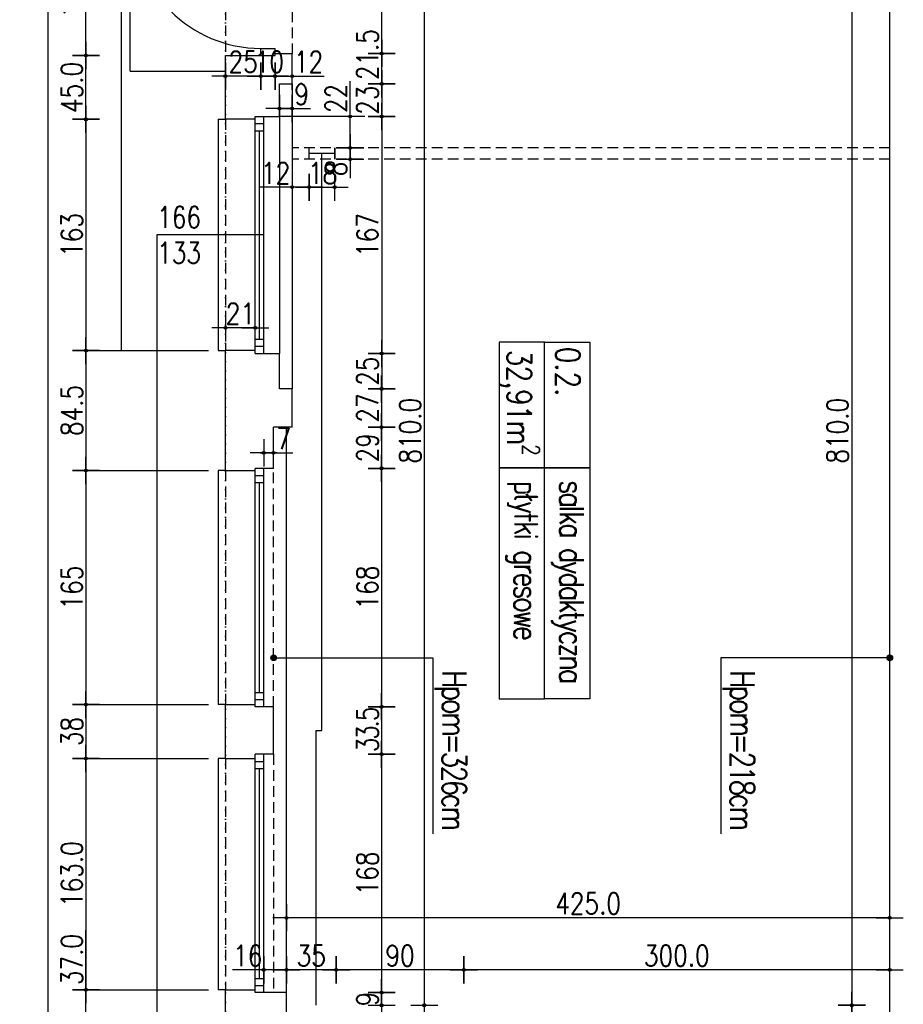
# Model space of a CAD drawing. Header units: millimetres. Extents: x 22865 to 60762, y -18816 to 15611.
# Tile 53 of 256: x 43850 to 44473, y -13369 to -12675. Entities that reach past the tile are written whole.
import ezdxf

# ---------------------------------------------------------------- set-up
doc = ezdxf.new("R2010")
doc.units = ezdxf.units.MM
doc.linetypes.add('DASHED2', pattern=[0.375, 0.25, -0.125])
doc.linetypes.add('DOT', pattern=[6.35, 0, -6.35])
for name, color, linetype in [('OPISY', 6, 'Continuous'), ('sciany murowane', 4, 'Continuous'), ('widokowa', 2, 'Continuous'), ('wyburzenia', 14, 'Continuous'), ('WYMIARY', 6, 'Continuous')]:
    doc.layers.add(name, color=color, linetype=linetype)
doc.styles.add('1-100', font='simplex.shx', dxfattribs={"width": 0.8, "height": 15})
doc.dimstyles.new('1-100', dxfattribs={"dimscale": 0.5, "dimtxt": 100, "dimasz": 1, "dimexe": 0.18, "dimexo": 0.0625, "dimgap": 5, "dimtad": 1, "dimdec": 1, "dimzin": 0, "dimdsep": 46, "dimtxsty": '1-100', "dimblk1": 'K', "dimblk2": 'K', "dimsah": 1, "dimcen": 0.09, "dimse1": 1, "dimse2": 1, "dimadec": 0, "dimazin": 0, "dimtfac": 1, "dimtdec": 1, "dimtofl": 0, "dimtmove": 0, "dimatfit": 3, "dimldrblk": 'K', "dimfxl": 0, "dimtolj": 1, "dimtzin": 0, "dimarcsym": 0})

# ---------------------------------------------------------------- blocks, each defined once
blk = doc.blocks.new('K')
for p, q in [((0, -19.1), (0, 19.1)), ((-19.1, 0), (19.1, 0))]:
    blk.add_line(p, q)
blk.add_circle((0, 0), 2.02)
blk = doc.blocks.new('*D2790')
at = {"layer": 'WYMIARY', "color": 0, "lineweight": -2}
for p, q in [((44030.69, -12714.7), (44041.69, -12714.7)), ((44042.19, -12714.7), (44064.84, -12714.7))]:
    blk.add_line(p, q, dxfattribs=at)
at = {"layer": 'WYMIARY', "color": 0, "linetype": 'ByBlock', "lineweight": -2, "xscale": 0.5, "yscale": 0.5, "zscale": 0.5, "rotation": 180}
blk.add_blockref('K', (44030.19, -12714.7), dxfattribs=at)
at = {"layer": 'WYMIARY', "color": 0, "linetype": 'ByBlock', "lineweight": -2, "xscale": 0.5, "yscale": 0.5, "zscale": 0.5}
blk.add_blockref('K', (44042.19, -12714.7), dxfattribs=at)
at = {"layer": 'WYMIARY', "color": 0, "ltscale": 0.2, "insert": (44053.77, -12704.7), "char_height": 15, "attachment_point": 5, "style": '1-100'}
blk.add_mtext('\\A1;12', dxfattribs=at)
blk = doc.blocks.new('*D2791')
at = {"layer": 'WYMIARY', "color": 0, "lineweight": -2}
blk.add_line((44029.69, -12714.7), (44020.69, -12714.7), dxfattribs=at)
at = {"layer": 'WYMIARY', "color": 0, "linetype": 'ByBlock', "lineweight": -2, "xscale": 0.5, "yscale": 0.5, "zscale": 0.5}
for p, rotation in [((44020.19, -12714.7), 180.0000000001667), ((44030.19, -12714.7), 1.667526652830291e-10)]:
    blk.add_blockref('K', p, dxfattribs=dict(at, rotation=rotation))
at = {"layer": 'WYMIARY', "color": 0, "ltscale": 0.2, "insert": (44026.19, -12704.7), "char_height": 15, "attachment_point": 5, "style": '1-100'}
blk.add_mtext('\\A1;10', dxfattribs=at)
blk = doc.blocks.new('*D2792')
at = {"layer": 'WYMIARY', "color": 0, "lineweight": -2}
blk.add_line((44019.69, -12714.7), (43995.69, -12714.7), dxfattribs=at)
at = {"layer": 'WYMIARY', "color": 0, "linetype": 'ByBlock', "lineweight": -2, "xscale": 0.5, "yscale": 0.5, "zscale": 0.5}
for p, rotation in [((43995.19, -12714.7), 180.0000000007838), ((44020.19, -12714.7), 7.837375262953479e-10)]:
    blk.add_blockref('K', p, dxfattribs=dict(at, rotation=rotation))
at = {"layer": 'WYMIARY', "color": 0, "ltscale": 0.2, "insert": (44007.69, -12704.7), "char_height": 15, "attachment_point": 5, "style": '1-100'}
blk.add_mtext('\\A1;25', dxfattribs=at)
blk = doc.blocks.new('*D2793')
at = {"layer": 'WYMIARY', "color": 0, "lineweight": -2}
blk.add_line((44105.32, -12743.65), (44105.32, -12909.65), dxfattribs=at)
at = {"layer": 'WYMIARY', "color": 0, "linetype": 'ByBlock', "lineweight": -2, "xscale": 0.5, "yscale": 0.5, "zscale": 0.5}
for p, rotation in [((44105.32, -12743.15), 90), ((44105.32, -12910.15), 270)]:
    blk.add_blockref('K', p, dxfattribs=dict(at, rotation=rotation))
at = {"layer": 'WYMIARY', "color": 0, "ltscale": 0.2, "insert": (44095.32, -12826.65), "char_height": 15, "attachment_point": 5, "rotation": 90, "style": '1-100'}
blk.add_mtext('\\A1;167', dxfattribs=at)
blk = doc.blocks.new('*D2794')
at = {"layer": 'WYMIARY', "color": 0, "lineweight": -2, "ltscale": 0.2}
blk.add_line((44105.3, -12719.65), (44105.3, -12699.15), dxfattribs=at)
at = {"layer": 'WYMIARY', "color": 0, "linetype": 'ByBlock', "lineweight": -2, "xscale": 0.5, "yscale": 0.5, "zscale": 0.5}
for p, rotation in [((44105.3, -12698.65), 90.00000000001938), ((44105.3, -12720.15), 270.0000000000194)]:
    blk.add_blockref('K', p, dxfattribs=dict(at, rotation=rotation))
at = {"layer": 'WYMIARY', "color": 0, "ltscale": 0.2, "insert": (44095.3, -12699.55), "char_height": 15, "attachment_point": 5, "rotation": 90, "style": '1-100'}
blk.add_mtext('\\A1;21.5', dxfattribs=at)
blk = doc.blocks.new('*D2795')
at = {"layer": 'WYMIARY', "color": 0, "lineweight": -2}
blk.add_line((44015.76, -12892.14), (43995.76, -12892.14), dxfattribs=at)
at = {"layer": 'WYMIARY', "color": 0, "linetype": 'ByBlock', "lineweight": -2, "xscale": 0.5, "yscale": 0.5, "zscale": 0.5}
for p, rotation in [((43995.26, -12892.14), 180.0000000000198), ((44016.26, -12892.14), 1.985150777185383e-11)]:
    blk.add_blockref('K', p, dxfattribs=dict(at, rotation=rotation))
at = {"layer": 'WYMIARY', "color": 0, "ltscale": 0.2, "insert": (44005.76, -12882.14), "char_height": 15, "attachment_point": 5, "style": '1-100'}
blk.add_mtext('\\A1;21', dxfattribs=at)
blk = doc.blocks.new('*D2796')
at = {"layer": 'WYMIARY', "color": 0, "lineweight": -2, "ltscale": 0.2}
blk.add_line((43896.98, -12745.65), (43896.98, -12907.65), dxfattribs=at)
at = {"layer": 'WYMIARY', "color": 0, "linetype": 'ByBlock', "lineweight": -2, "xscale": 0.5, "yscale": 0.5, "zscale": 0.5}
for p, rotation in [((43896.98, -12745.15), 89.99999999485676), ((43896.98, -12908.15), 269.9999999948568)]:
    blk.add_blockref('K', p, dxfattribs=dict(at, rotation=rotation))
at = {"layer": 'WYMIARY', "color": 0, "ltscale": 0.2, "insert": (43886.98, -12826.65), "char_height": 15, "attachment_point": 5, "rotation": 90, "style": '1-100'}
blk.add_mtext('\\A1;163', dxfattribs=at)
blk = doc.blocks.new('*D2797')
at = {"layer": 'WYMIARY', "color": 0, "lineweight": -2, "ltscale": 0.2}
blk.add_line((43896.98, -12744.65), (43896.98, -12700.65), dxfattribs=at)
at = {"layer": 'WYMIARY', "color": 0, "linetype": 'ByBlock', "lineweight": -2, "xscale": 0.5, "yscale": 0.5, "zscale": 0.5}
for p, rotation in [((43896.98, -12700.15), 90), ((43896.98, -12745.15), 270)]:
    blk.add_blockref('K', p, dxfattribs=dict(at, rotation=rotation))
at = {"layer": 'WYMIARY', "color": 0, "ltscale": 0.2, "insert": (43886.98, -12722.65), "char_height": 15, "attachment_point": 5, "rotation": 90, "style": '1-100'}
blk.add_mtext('\\A1;45.0', dxfattribs=at)
blk = doc.blocks.new('*D2798')
at = {"layer": 'WYMIARY', "color": 0, "lineweight": -2, "ltscale": 0.2}
blk.add_line((43896.98, -12699.65), (43896.98, -12600.65), dxfattribs=at)
at = {"layer": 'WYMIARY', "color": 0, "linetype": 'ByBlock', "lineweight": -2, "xscale": 0.5, "yscale": 0.5, "zscale": 0.5}
for p, rotation in [((43896.98, -12600.15), 90.00000000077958), ((43896.98, -12700.15), 270.0000000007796)]:
    blk.add_blockref('K', p, dxfattribs=dict(at, rotation=rotation))
at = {"layer": 'WYMIARY', "color": 0, "ltscale": 0.2, "insert": (43886.98, -12650.15), "char_height": 15, "attachment_point": 5, "rotation": 90, "style": '1-100'}
blk.add_mtext('\\A1;100.0', dxfattribs=at)
blk = doc.blocks.new('*D2799')
at = {"layer": 'WYMIARY', "color": 0, "lineweight": -2}
blk.add_line((44105.3, -12720.65), (44105.3, -12742.65), dxfattribs=at)
at = {"layer": 'WYMIARY', "color": 0, "linetype": 'ByBlock', "lineweight": -2, "xscale": 0.5, "yscale": 0.5, "zscale": 0.5}
for p, rotation in [((44105.3, -12720.15), 89.99999999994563), ((44105.3, -12743.15), 269.9999999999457)]:
    blk.add_blockref('K', p, dxfattribs=dict(at, rotation=rotation))
at = {"layer": 'WYMIARY', "color": 0, "ltscale": 0.2, "insert": (44095.3, -12731.65), "char_height": 15, "attachment_point": 5, "rotation": 90, "style": '1-100'}
blk.add_mtext('\\A1;23', dxfattribs=at)
blk = doc.blocks.new('*D2800')
at = {"layer": 'WYMIARY', "color": 0, "lineweight": -2, "ltscale": 0.2}
blk.add_line((44105.32, -12698.15), (44105.32, -12602.15), dxfattribs=at)
at = {"layer": 'WYMIARY', "color": 0, "linetype": 'ByBlock', "lineweight": -2, "xscale": 0.5, "yscale": 0.5, "zscale": 0.5}
for p, rotation in [((44105.32, -12601.65), 90), ((44105.32, -12698.65), 270)]:
    blk.add_blockref('K', p, dxfattribs=dict(at, rotation=rotation))
at = {"layer": 'WYMIARY', "color": 0, "ltscale": 0.2, "insert": (44095.32, -12635.86), "char_height": 15, "attachment_point": 5, "rotation": 90, "style": '1-100'}
blk.add_mtext('\\A1;97.0', dxfattribs=at)
blk = doc.blocks.new('*D2804')
at = {"layer": 'WYMIARY', "color": 0, "lineweight": -2}
blk.add_line((44105.34, -12910.71), (44105.29, -12934.71), dxfattribs=at)
at = {"layer": 'WYMIARY', "color": 0, "linetype": 'ByBlock', "lineweight": -2, "xscale": 0.5, "yscale": 0.5, "zscale": 0.5}
for p, rotation in [((44105.34, -12910.21), 89.88302523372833), ((44105.29, -12935.21), 269.8830252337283)]:
    blk.add_blockref('K', p, dxfattribs=dict(at, rotation=rotation))
at = {"layer": 'WYMIARY', "color": 0, "ltscale": 0.2, "insert": (44095.32, -12922.69), "char_height": 15, "attachment_point": 5, "rotation": 89.88303, "style": '1-100'}
blk.add_mtext('\\A1;25', dxfattribs=at)
blk = doc.blocks.new('*D2805')
at = {"layer": 'WYMIARY', "color": 0, "lineweight": -2}
blk.add_line((44105.27, -12962.65), (44105.27, -12990.65), dxfattribs=at)
at = {"layer": 'WYMIARY', "color": 0, "linetype": 'ByBlock', "lineweight": -2, "xscale": 0.5, "yscale": 0.5, "zscale": 0.5}
for p, rotation in [((44105.27, -12962.15), 90), ((44105.27, -12991.15), 270)]:
    blk.add_blockref('K', p, dxfattribs=dict(at, rotation=rotation))
at = {"layer": 'WYMIARY', "color": 0, "ltscale": 0.2, "insert": (44095.27, -12976.65), "char_height": 15, "attachment_point": 5, "rotation": 90, "style": '1-100'}
blk.add_mtext('\\A1;29', dxfattribs=at)
blk = doc.blocks.new('*D2806')
at = {"layer": 'WYMIARY', "color": 0, "lineweight": -2}
blk.add_line((44105.27, -12935.65), (44105.27, -12961.65), dxfattribs=at)
at = {"layer": 'WYMIARY', "color": 0, "linetype": 'ByBlock', "lineweight": -2, "xscale": 0.5, "yscale": 0.5, "zscale": 0.5}
for p, rotation in [((44105.27, -12935.15), 90), ((44105.27, -12962.15), 270)]:
    blk.add_blockref('K', p, dxfattribs=dict(at, rotation=rotation))
at = {"layer": 'WYMIARY', "color": 0, "ltscale": 0.2, "insert": (44095.27, -12948.65), "char_height": 15, "attachment_point": 5, "rotation": 90, "style": '1-100'}
blk.add_mtext('\\A1;27', dxfattribs=at)
blk = doc.blocks.new('*D2808')
at = {"layer": 'WYMIARY', "color": 0, "lineweight": -2}
for p, q in [((44083.09, -12743.15), (44083.09, -12718.22)), ((44083.09, -12764.65), (44083.09, -12743.65))]:
    blk.add_line(p, q, dxfattribs=at)
at = {"layer": 'WYMIARY', "color": 0, "linetype": 'ByBlock', "lineweight": -2, "xscale": 0.5, "yscale": 0.5, "zscale": 0.5}
for p, rotation in [((44083.09, -12743.15), 90), ((44083.09, -12765.15), 270)]:
    blk.add_blockref('K', p, dxfattribs=dict(at, rotation=rotation))
at = {"layer": 'WYMIARY', "color": 0, "ltscale": 0.2, "insert": (44073.09, -12730.43), "char_height": 15, "attachment_point": 5, "rotation": 90, "style": '1-100'}
blk.add_mtext('\\A1;22', dxfattribs=at)
blk = doc.blocks.new('*D2809')
at = {"layer": 'WYMIARY', "color": 0, "lineweight": -2}
for p, q in [((44083.09, -12765.65), (44083.09, -12772.65)), ((44083.09, -12773.15), (44083.09, -12786.65))]:
    blk.add_line(p, q, dxfattribs=at)
at = {"layer": 'WYMIARY', "color": 0, "linetype": 'ByBlock', "lineweight": -2, "xscale": 0.5, "yscale": 0.5, "zscale": 0.5}
for p, rotation in [((44083.09, -12765.15), 90), ((44083.09, -12773.15), 270)]:
    blk.add_blockref('K', p, dxfattribs=dict(at, rotation=rotation))
at = {"layer": 'WYMIARY', "color": 0, "ltscale": 0.2, "insert": (44073.09, -12780.15), "char_height": 15, "attachment_point": 5, "rotation": 90, "style": '1-100'}
blk.add_mtext('\\A1;8', dxfattribs=at)
blk = doc.blocks.new('*D2810')
at = {"layer": 'WYMIARY', "color": 0, "lineweight": -2, "ltscale": 0.2}
blk.add_line((43896.98, -12908.65), (43896.98, -12992.15), dxfattribs=at)
at = {"layer": 'WYMIARY', "color": 0, "linetype": 'ByBlock', "lineweight": -2, "xscale": 0.5, "yscale": 0.5, "zscale": 0.5}
for p, rotation in [((43896.98, -12908.15), 90), ((43896.98, -12992.65), 270)]:
    blk.add_blockref('K', p, dxfattribs=dict(at, rotation=rotation))
at = {"layer": 'WYMIARY', "color": 0, "ltscale": 0.2, "insert": (43886.98, -12950.4), "char_height": 15, "attachment_point": 5, "rotation": 90, "style": '1-100'}
blk.add_mtext('\\A1;84.5', dxfattribs=at)
blk = doc.blocks.new('*D2811')
at = {"layer": 'WYMIARY', "color": 0, "lineweight": -2}
blk.add_line((44105.27, -12991.65), (44105.27, -13158.69), dxfattribs=at)
at = {"layer": 'WYMIARY', "color": 0, "linetype": 'ByBlock', "lineweight": -2, "xscale": 0.5, "yscale": 0.5, "zscale": 0.5}
for p, rotation in [((44105.27, -12991.15), 90), ((44105.27, -13159.19), 270)]:
    blk.add_blockref('K', p, dxfattribs=dict(at, rotation=rotation))
at = {"layer": 'WYMIARY', "color": 0, "ltscale": 0.2, "insert": (44095.27, -13075.17), "char_height": 15, "attachment_point": 5, "rotation": 90, "style": '1-100'}
blk.add_mtext('\\A1;168', dxfattribs=at)
blk = doc.blocks.new('*D2812')
at = {"layer": 'WYMIARY', "color": 0, "lineweight": -2, "ltscale": 0.2}
blk.add_line((44105.27, -13159.69), (44105.27, -13192.19), dxfattribs=at)
at = {"layer": 'WYMIARY', "color": 0, "linetype": 'ByBlock', "lineweight": -2, "xscale": 0.5, "yscale": 0.5, "zscale": 0.5}
for p, rotation in [((44105.27, -13159.19), 90), ((44105.27, -13192.69), 270)]:
    blk.add_blockref('K', p, dxfattribs=dict(at, rotation=rotation))
at = {"layer": 'WYMIARY', "color": 0, "ltscale": 0.2, "insert": (44095.27, -13175.94), "char_height": 15, "attachment_point": 5, "rotation": 90, "style": '1-100'}
blk.add_mtext('\\A1;\\A1;{\\T0.85;33.5}', dxfattribs=at)
blk = doc.blocks.new('*D2813')
at = {"layer": 'WYMIARY', "color": 0, "lineweight": -2}
blk.add_line((44105.27, -13361.19), (44105.27, -13369.15), dxfattribs=at)
at = {"layer": 'WYMIARY', "color": 0, "linetype": 'ByBlock', "lineweight": -2, "xscale": 0.5, "yscale": 0.5, "zscale": 0.5}
for p, rotation in [((44105.27, -13360.69), 90), ((44105.27, -13369.65), 270)]:
    blk.add_blockref('K', p, dxfattribs=dict(at, rotation=rotation))
at = {"layer": 'WYMIARY', "color": 0, "ltscale": 0.2, "insert": (44095.27, -13365.17), "char_height": 15, "attachment_point": 5, "rotation": 90, "style": '1-100'}
blk.add_mtext('\\A1;9', dxfattribs=at)
blk = doc.blocks.new('*D2814')
at = {"layer": 'WYMIARY', "color": 0, "lineweight": -2}
blk.add_line((44105.27, -13193.19), (44105.27, -13360.19), dxfattribs=at)
at = {"layer": 'WYMIARY', "color": 0, "linetype": 'ByBlock', "lineweight": -2, "xscale": 0.5, "yscale": 0.5, "zscale": 0.5}
for p, rotation in [((44105.27, -13192.69), 90), ((44105.27, -13360.69), 270)]:
    blk.add_blockref('K', p, dxfattribs=dict(at, rotation=rotation))
at = {"layer": 'WYMIARY', "color": 0, "ltscale": 0.2, "insert": (44095.27, -13276.69), "char_height": 15, "attachment_point": 5, "rotation": 90, "style": '1-100'}
blk.add_mtext('\\A1;168', dxfattribs=at)
blk = doc.blocks.new('*D2825')
at = {"layer": 'WYMIARY', "color": 0, "lineweight": -2, "ltscale": 0.2}
blk.add_line((44462.69, -13307.9), (44038.69, -13307.9), dxfattribs=at)
at = {"layer": 'WYMIARY', "color": 0, "linetype": 'ByBlock', "lineweight": -2, "xscale": 0.5, "yscale": 0.5, "zscale": 0.5, "rotation": 180}
blk.add_blockref('K', (44038.19, -13307.9), dxfattribs=at)
at = {"layer": 'WYMIARY', "color": 0, "linetype": 'ByBlock', "lineweight": -2, "xscale": 0.5, "yscale": 0.5, "zscale": 0.5}
blk.add_blockref('K', (44463.19, -13307.9), dxfattribs=at)
at = {"layer": 'WYMIARY', "color": 0, "ltscale": 0.2, "insert": (44250.69, -13297.9), "char_height": 15, "attachment_point": 5, "style": '1-100'}
blk.add_mtext('\\A1;425.0', dxfattribs=at)
blk = doc.blocks.new('*D2826')
at = {"layer": 'WYMIARY', "color": 0, "lineweight": -2}
for p, q in [((44022.69, -12980.19), (44028.69, -12980.19)), ((44029.19, -12980.19), (44042.69, -12980.19))]:
    blk.add_line(p, q, dxfattribs=at)
at = {"layer": 'WYMIARY', "color": 0, "linetype": 'ByBlock', "lineweight": -2, "xscale": 0.5, "yscale": 0.5, "zscale": 0.5, "rotation": 180}
blk.add_blockref('K', (44022.19, -12980.19), dxfattribs=at)
at = {"layer": 'WYMIARY', "color": 0, "linetype": 'ByBlock', "lineweight": -2, "xscale": 0.5, "yscale": 0.5, "zscale": 0.5}
blk.add_blockref('K', (44029.19, -12980.19), dxfattribs=at)
at = {"layer": 'WYMIARY', "color": 0, "ltscale": 0.2, "insert": (44036.19, -12970.19), "char_height": 15, "attachment_point": 5, "style": '1-100'}
blk.add_mtext('\\A1;7', dxfattribs=at)
blk = doc.blocks.new('*D2829')
at = {"layer": 'WYMIARY', "color": 0, "lineweight": -2}
for p, q in [((44033.69, -12737.51), (44041.69, -12737.51)), ((44042.19, -12737.51), (44055.12, -12737.51))]:
    blk.add_line(p, q, dxfattribs=at)
at = {"layer": 'WYMIARY', "color": 0, "linetype": 'ByBlock', "lineweight": -2, "xscale": 0.5, "yscale": 0.5, "zscale": 0.5, "rotation": 180}
blk.add_blockref('K', (44033.19, -12737.51), dxfattribs=at)
at = {"layer": 'WYMIARY', "color": 0, "linetype": 'ByBlock', "lineweight": -2, "xscale": 0.5, "yscale": 0.5, "zscale": 0.5}
blk.add_blockref('K', (44042.19, -12737.51), dxfattribs=at)
at = {"layer": 'WYMIARY', "color": 0, "ltscale": 0.2, "insert": (44048.91, -12727.51), "char_height": 15, "attachment_point": 5, "style": '1-100'}
blk.add_mtext('\\A1;9', dxfattribs=at)
blk = doc.blocks.new('*D2830')
at = {"layer": 'WYMIARY', "color": 0, "lineweight": -2, "ltscale": 0.2}
blk.add_line((44462.69, -13344.66), (44163.69, -13344.66), dxfattribs=at)
at = {"layer": 'WYMIARY', "color": 0, "linetype": 'ByBlock', "lineweight": -2, "xscale": 0.5, "yscale": 0.5, "zscale": 0.5, "rotation": 180}
blk.add_blockref('K', (44163.19, -13344.66), dxfattribs=at)
at = {"layer": 'WYMIARY', "color": 0, "linetype": 'ByBlock', "lineweight": -2, "xscale": 0.5, "yscale": 0.5, "zscale": 0.5}
blk.add_blockref('K', (44463.19, -13344.66), dxfattribs=at)
at = {"layer": 'WYMIARY', "color": 0, "ltscale": 0.2, "insert": (44313.19, -13334.66), "char_height": 15, "attachment_point": 5, "style": '1-100'}
blk.add_mtext('\\A1;300.0', dxfattribs=at)
blk = doc.blocks.new('*D2831')
at = {"layer": 'WYMIARY', "color": 0, "lineweight": -2}
blk.add_line((44162.69, -13344.66), (44073.69, -13344.66), dxfattribs=at)
at = {"layer": 'WYMIARY', "color": 0, "linetype": 'ByBlock', "lineweight": -2, "xscale": 0.5, "yscale": 0.5, "zscale": 0.5, "rotation": 180}
blk.add_blockref('K', (44073.19, -13344.66), dxfattribs=at)
at = {"layer": 'WYMIARY', "color": 0, "linetype": 'ByBlock', "lineweight": -2, "xscale": 0.5, "yscale": 0.5, "zscale": 0.5}
blk.add_blockref('K', (44163.19, -13344.66), dxfattribs=at)
at = {"layer": 'WYMIARY', "color": 0, "ltscale": 0.2, "insert": (44118.19, -13334.66), "char_height": 15, "attachment_point": 5, "style": '1-100'}
blk.add_mtext('\\A1;90', dxfattribs=at)
blk = doc.blocks.new('*D2832')
at = {"layer": 'WYMIARY', "color": 0, "lineweight": -2}
blk.add_line((44072.69, -13344.66), (44038.69, -13344.66), dxfattribs=at)
at = {"layer": 'WYMIARY', "color": 0, "linetype": 'ByBlock', "lineweight": -2, "xscale": 0.5, "yscale": 0.5, "zscale": 0.5, "rotation": 180}
blk.add_blockref('K', (44038.19, -13344.66), dxfattribs=at)
at = {"layer": 'WYMIARY', "color": 0, "linetype": 'ByBlock', "lineweight": -2, "xscale": 0.5, "yscale": 0.5, "zscale": 0.5}
blk.add_blockref('K', (44073.19, -13344.66), dxfattribs=at)
at = {"layer": 'WYMIARY', "color": 0, "ltscale": 0.2, "insert": (44055.69, -13334.66), "char_height": 15, "attachment_point": 5, "style": '1-100'}
blk.add_mtext('\\A1;35', dxfattribs=at)
blk = doc.blocks.new('*D2833')
at = {"layer": 'WYMIARY', "color": 0, "lineweight": -2}
for p, q in [((44022.19, -13344.66), (44000.12, -13344.66)), ((44037.69, -13344.66), (44022.69, -13344.66))]:
    blk.add_line(p, q, dxfattribs=at)
at = {"layer": 'WYMIARY', "color": 0, "linetype": 'ByBlock', "lineweight": -2, "xscale": 0.5, "yscale": 0.5, "zscale": 0.5, "rotation": 180}
blk.add_blockref('K', (44022.19, -13344.66), dxfattribs=at)
at = {"layer": 'WYMIARY', "color": 0, "linetype": 'ByBlock', "lineweight": -2, "xscale": 0.5, "yscale": 0.5, "zscale": 0.5}
blk.add_blockref('K', (44038.19, -13344.66), dxfattribs=at)
at = {"layer": 'WYMIARY', "color": 0, "ltscale": 0.2, "insert": (44010.91, -13334.66), "char_height": 15, "attachment_point": 5, "style": '1-100'}
blk.add_mtext('\\A1;16', dxfattribs=at)
blk = doc.blocks.new('*D2834')
at = {"layer": 'WYMIARY', "color": 0, "lineweight": -2}
blk.add_line((43896.98, -12993.15), (43896.98, -13157.15), dxfattribs=at)
at = {"layer": 'WYMIARY', "color": 0, "linetype": 'ByBlock', "lineweight": -2, "xscale": 0.5, "yscale": 0.5, "zscale": 0.5}
for p, rotation in [((43896.98, -12992.65), 90), ((43896.98, -13157.65), 270)]:
    blk.add_blockref('K', p, dxfattribs=dict(at, rotation=rotation))
at = {"layer": 'WYMIARY', "color": 0, "ltscale": 0.2, "insert": (43886.98, -13075.15), "char_height": 15, "attachment_point": 5, "rotation": 90, "style": '1-100'}
blk.add_mtext('\\A1;165', dxfattribs=at)
blk = doc.blocks.new('*D2835')
at = {"layer": 'WYMIARY', "color": 0, "lineweight": -2}
blk.add_line((43896.98, -13158.15), (43896.98, -13195.15), dxfattribs=at)
at = {"layer": 'WYMIARY', "color": 0, "linetype": 'ByBlock', "lineweight": -2, "xscale": 0.5, "yscale": 0.5, "zscale": 0.5}
for p, rotation in [((43896.98, -13157.65), 90), ((43896.98, -13195.65), 270)]:
    blk.add_blockref('K', p, dxfattribs=dict(at, rotation=rotation))
at = {"layer": 'WYMIARY', "color": 0, "ltscale": 0.2, "insert": (43886.98, -13176.65), "char_height": 15, "attachment_point": 5, "rotation": 90, "style": '1-100'}
blk.add_mtext('\\A1;38', dxfattribs=at)
blk = doc.blocks.new('*D2836')
at = {"layer": 'WYMIARY', "color": 0, "lineweight": -2, "ltscale": 0.2}
blk.add_line((44135.27, -12560.15), (44135.27, -13369.15), dxfattribs=at)
at = {"layer": 'WYMIARY', "color": 0, "linetype": 'ByBlock', "lineweight": -2, "xscale": 0.5, "yscale": 0.5, "zscale": 0.5}
for p, rotation in [((44135.27, -12559.65), 90), ((44135.27, -13369.65), 270)]:
    blk.add_blockref('K', p, dxfattribs=dict(at, rotation=rotation))
at = {"layer": 'WYMIARY', "color": 0, "ltscale": 0.2, "insert": (44125.27, -12964.65), "char_height": 15, "attachment_point": 5, "rotation": 90, "style": '1-100'}
blk.add_mtext('\\A1;810.0', dxfattribs=at)
blk = doc.blocks.new('*D2837')
at = {"layer": 'WYMIARY', "color": 0, "lineweight": -2}
for p, q in [((44042.19, -12793.06), (44019.55, -12793.06)), ((44053.69, -12793.06), (44042.69, -12793.06))]:
    blk.add_line(p, q, dxfattribs=at)
at = {"layer": 'WYMIARY', "color": 0, "linetype": 'ByBlock', "lineweight": -2, "xscale": 0.5, "yscale": 0.5, "zscale": 0.5, "rotation": 180}
blk.add_blockref('K', (44042.19, -12793.06), dxfattribs=at)
at = {"layer": 'WYMIARY', "color": 0, "linetype": 'ByBlock', "lineweight": -2, "xscale": 0.5, "yscale": 0.5, "zscale": 0.5}
blk.add_blockref('K', (44054.19, -12793.06), dxfattribs=at)
at = {"layer": 'WYMIARY', "color": 0, "ltscale": 0.2, "insert": (44030.62, -12783.06), "char_height": 15, "attachment_point": 5, "style": '1-100'}
blk.add_mtext('\\A1;12', dxfattribs=at)
blk = doc.blocks.new('*D2838')
at = {"layer": 'WYMIARY', "color": 0, "lineweight": -2}
blk.add_line((44054.69, -12793.06), (44071.69, -12793.06), dxfattribs=at)
at = {"layer": 'WYMIARY', "color": 0, "linetype": 'ByBlock', "lineweight": -2, "xscale": 0.5, "yscale": 0.5, "zscale": 0.5, "rotation": 180}
blk.add_blockref('K', (44054.19, -12793.06), dxfattribs=at)
at = {"layer": 'WYMIARY', "color": 0, "linetype": 'ByBlock', "lineweight": -2, "xscale": 0.5, "yscale": 0.5, "zscale": 0.5}
blk.add_blockref('K', (44072.19, -12793.06), dxfattribs=at)
at = {"layer": 'WYMIARY', "color": 0, "ltscale": 0.2, "insert": (44063.75, -12783.06), "char_height": 15, "attachment_point": 5, "style": '1-100'}
blk.add_mtext('\\A1;18', dxfattribs=at)
blk = doc.blocks.new('*D2839')
at = {"layer": 'WYMIARY', "color": 0, "lineweight": -2, "ltscale": 0.2}
blk.add_line((44436.48, -12560.15), (44436.48, -13369.15), dxfattribs=at)
at = {"layer": 'WYMIARY', "color": 0, "linetype": 'ByBlock', "lineweight": -2, "xscale": 0.5, "yscale": 0.5, "zscale": 0.5}
for p, rotation in [((44436.48, -12559.65), 90), ((44436.48, -13369.65), 270)]:
    blk.add_blockref('K', p, dxfattribs=dict(at, rotation=rotation))
at = {"layer": 'WYMIARY', "color": 0, "ltscale": 0.2, "insert": (44426.48, -12964.65), "char_height": 15, "attachment_point": 5, "rotation": 90, "style": '1-100'}
blk.add_mtext('\\A1;810.0', dxfattribs=at)
blk = doc.blocks.new('*D2840')
at = {"layer": 'WYMIARY', "color": 0, "lineweight": -2, "ltscale": 0.2}
for p, q in [((44436.48, -13370.15), (44436.48, -13379.15)), ((44436.48, -13379.65), (44436.48, -13419.43))]:
    blk.add_line(p, q, dxfattribs=at)
at = {"layer": 'WYMIARY', "color": 0, "linetype": 'ByBlock', "lineweight": -2, "xscale": 0.5, "yscale": 0.5, "zscale": 0.5}
for p, rotation in [((44436.48, -13369.65), 90), ((44436.48, -13379.65), 270)]:
    blk.add_blockref('K', p, dxfattribs=dict(at, rotation=rotation))
at = {"layer": 'WYMIARY', "color": 0, "ltscale": 0.2, "insert": (44426.48, -13399.79), "char_height": 15, "attachment_point": 5, "rotation": 90, "style": '1-100'}
blk.add_mtext('\\A1;10.0', dxfattribs=at)
blk = doc.blocks.new('*D2849')
at = {"layer": 'WYMIARY', "color": 0, "lineweight": -2, "ltscale": 0.2}
blk.add_line((43896.98, -13196.15), (43896.98, -13358.15), dxfattribs=at)
at = {"layer": 'WYMIARY', "color": 0, "linetype": 'ByBlock', "lineweight": -2, "xscale": 0.5, "yscale": 0.5, "zscale": 0.5}
for p, rotation in [((43896.98, -13195.65), 90), ((43896.98, -13358.65), 270)]:
    blk.add_blockref('K', p, dxfattribs=dict(at, rotation=rotation))
at = {"layer": 'WYMIARY', "color": 0, "ltscale": 0.2, "insert": (43886.98, -13277.15), "char_height": 15, "attachment_point": 5, "rotation": 90, "style": '1-100'}
blk.add_mtext('\\A1;163.0', dxfattribs=at)
blk = doc.blocks.new('*D2850')
at = {"layer": 'WYMIARY', "color": 0, "lineweight": -2, "ltscale": 0.2}
for p, q in [((43896.98, -13358.65), (43896.98, -13316.58)), ((43896.98, -13395.15), (43896.98, -13359.15))]:
    blk.add_line(p, q, dxfattribs=at)
at = {"layer": 'WYMIARY', "color": 0, "linetype": 'ByBlock', "lineweight": -2, "xscale": 0.5, "yscale": 0.5, "zscale": 0.5}
for p, rotation in [((43896.98, -13358.65), 90), ((43896.98, -13395.65), 270)]:
    blk.add_blockref('K', p, dxfattribs=dict(at, rotation=rotation))
at = {"layer": 'WYMIARY', "color": 0, "ltscale": 0.2, "insert": (43886.98, -13337.37), "char_height": 15, "attachment_point": 5, "rotation": 90, "style": '1-100'}
blk.add_mtext('\\A1;37.0', dxfattribs=at)
blk = doc.blocks.new('*D2908')
at = {"layer": 'WYMIARY', "color": 0, "lineweight": -2, "ltscale": 0.2}
blk.add_line((43870.12, -10993.15), (43870.12, -14001.65), dxfattribs=at)
at = {"layer": 'WYMIARY', "color": 0, "linetype": 'ByBlock', "lineweight": -2, "xscale": 0.5, "yscale": 0.5, "zscale": 0.5}
for p, rotation in [((43870.12, -10992.65), 90), ((43870.12, -14002.15), 270)]:
    blk.add_blockref('K', p, dxfattribs=dict(at, rotation=rotation))
at = {"layer": 'WYMIARY', "color": 0, "ltscale": 0.2, "insert": (43860.12, -12497.4), "char_height": 15, "attachment_point": 5, "rotation": 90, "style": '1-100'}
blk.add_mtext('\\A1;3009.5', dxfattribs=at)

msp = doc.modelspace()

# ---------------------------------------------------------------- hatches: boundary and pattern name
at = {"layer": 'WYMIARY', "ltscale": 0.2, "transparency": 33554687}
h = msp.add_hatch(color=256, dxfattribs=at)
h.dxf.hatch_style = 1
h.paths.add_polyline_path([(44029.19, -13122.68, 0.414214), (44027.19, -13124.68), (44029.19, -13124.68)])
h = msp.add_hatch(color=256, dxfattribs=at)
h.dxf.hatch_style = 1
h.paths.add_polyline_path([(44031.19, -13124.68, 0.414214), (44029.19, -13122.68), (44029.19, -13124.68)])
h = msp.add_hatch(color=256, dxfattribs=at)
h.dxf.hatch_style = 1
h.paths.add_polyline_path([(44463.19, -13122.68, 0.414214), (44461.19, -13124.68), (44463.19, -13124.68)])
h = msp.add_hatch(color=256, dxfattribs=at)
h.dxf.hatch_style = 1
h.paths.add_polyline_path([(44465.19, -13124.68, 0.414214), (44463.19, -13122.68), (44463.19, -13124.68)])
h = msp.add_hatch(color=256, dxfattribs=at)
h.dxf.hatch_style = 1
h.paths.add_polyline_path([(44027.19, -13124.68, 1), (44031.19, -13124.68)])
h = msp.add_hatch(color=256, dxfattribs=at)
h.dxf.hatch_style = 1
h.paths.add_polyline_path([(44461.19, -13124.68, 1), (44465.19, -13124.68)])

# ---------------------------------------------------------------- linework, layer by layer
at = {"layer": 'OPISY'}
for points in [[(44219.98, -12990.76), (44219.98, -12902.13), (44188.05, -12902.13), (44188.05, -12990.76)], [(44251.91, -12902.13), (44251.91, -12990.76), (44219.98, -12990.76), (44219.98, -12902.13)], [(44219.98, -13153.6), (44219.98, -12990.76), (44188.05, -12990.76), (44188.05, -13153.6)], [(44251.91, -12990.76), (44251.91, -13153.6), (44219.98, -13153.6), (44219.98, -12990.76)], [(44219.98, -13153.6), (44219.98, -12990.76), (44251.91, -12990.76), (44251.91, -13153.6)]]:
    msp.add_lwpolyline(points, close=True, dxfattribs=at)
at = {"layer": 'sciany murowane', "ltscale": 20}
msp.add_line((44463.19, -13959.15), (44463.19, -12559.65), dxfattribs=at)
at = {"layer": 'sciany murowane', "color": 2, "ltscale": 0.2}
for p, q in [((43928.19, -12711.15), (43928.19, -12578.15)), ((44020.19, -12700.15), (44020.19, -12695.15)), ((44020.19, -12695.15), (44030.19, -12695.15)), ((44030.19, -12698.65), (44030.19, -12695.15)), ((43928.19, -12711.15), (43995.19, -12711.15)), ((44042.19, -12720.15), (44042.19, -12935.15)), ((43990.19, -12745.15), (43990.19, -12908.15)), ((43990.19, -12745.15), (43995.19, -12745.15)), ((44016.19, -12748.15), (44016.19, -12743.15)), ((44016.19, -12908.15), (44016.19, -12748.15)), ((44016.19, -12748.15), (44022.19, -12748.15)), ((44022.19, -12910.15), (44022.19, -12743.15)), ((44033.19, -12743.15), (44033.19, -12910.15)), ((44016.19, -12753.15), (44022.19, -12753.15)), ((44016.19, -12900.15), (44022.19, -12900.15)), ((43990.19, -12908.15), (43995.19, -12908.15)), ((44016.19, -12905.15), (44022.19, -12905.15)), ((44038.19, -13360.69), (44038.19, -12962.15)), ((44016.19, -13159.19), (44016.19, -12991.15)), ((44022.19, -13159.19), (44022.19, -12991.15)), ((43990.19, -12992.65), (43990.19, -13157.65)), ((43995.19, -12992.65), (43990.19, -12992.65)), ((44016.19, -12996.15), (44022.19, -12996.15)), ((44016.19, -13001.15), (44022.19, -13001.15)), ((44016.19, -13149.19), (44022.19, -13149.19)), ((43995.19, -13157.65), (43990.19, -13157.65)), ((44016.19, -13154.19), (44022.19, -13154.19)), ((44016.19, -13360.65), (44016.19, -13192.69)), ((44022.19, -13360.65), (44022.19, -13192.69)), ((43990.19, -13195.65), (43990.19, -13358.65)), ((43995.19, -13195.65), (43990.19, -13195.65)), ((44016.19, -13197.69), (44022.19, -13197.69)), ((44016.19, -13202.69), (44022.19, -13202.69)), ((44016.19, -13350.65), (44022.19, -13350.65)), ((43995.19, -13358.65), (43990.19, -13358.65)), ((44016.19, -13355.65), (44022.19, -13355.65))]:
    msp.add_line(p, q, dxfattribs=at)
at = {"layer": 'sciany murowane', "ltscale": 0.2}
for p, q in [((43995.19, -12745.15), (43995.19, -12700.15)), ((43995.19, -12700.15), (44030.19, -12700.15)), ((44030.19, -12698.65), (44042.19, -12698.65)), ((44030.19, -12700.15), (44030.19, -12698.65)), ((44042.19, -12720.15), (44042.19, -12698.65)), ((44033.19, -12743.15), (44033.19, -12720.15)), ((44033.19, -12720.15), (44042.19, -12720.15)), ((44016.19, -12745.15), (43995.19, -12745.15)), ((44016.19, -12743.15), (44033.19, -12743.15)), ((43995.19, -12992.65), (43995.19, -12908.15)), ((44016.19, -12908.15), (43995.19, -12908.15)), ((44016.19, -12910.15), (44016.19, -12908.15)), ((44016.19, -12910.15), (44033.19, -12910.15)), ((44033.19, -12935.15), (44033.19, -12910.15)), ((44042.19, -12935.15), (44033.19, -12935.15)), ((44042.19, -12962.15), (44042.19, -12935.15)), ((44029.19, -12991.15), (44029.19, -12962.15)), ((44042.19, -12962.15), (44029.19, -12962.15)), ((44029.19, -12991.15), (44016.19, -12991.15)), ((43995.19, -12992.65), (44016.19, -12992.65)), ((43995.19, -13195.65), (43995.19, -13157.65)), ((43995.19, -13157.65), (44016.19, -13157.65)), ((44029.19, -13159.19), (44016.19, -13159.19)), ((44029.19, -13192.69), (44029.19, -13159.19)), ((44029.19, -13192.69), (44016.19, -13192.69)), ((43995.19, -13195.65), (44016.19, -13195.65)), ((43995.19, -13395.65), (43995.19, -13358.65)), ((43995.19, -13358.65), (44016.19, -13358.65)), ((44038.19, -13360.69), (44016.19, -13360.69)), ((44038.19, -13394.65), (44038.19, -13360.69))]:
    msp.add_line(p, q, dxfattribs=at)
at = {"layer": 'sciany murowane', "color": 3, "ltscale": 0.2}
for p, q in [((44054.19, -12773.15), (44054.19, -12765.15)), ((44072.19, -12773.15), (44072.19, -12765.15)), ((44072.19, -12765.15), (44072.19, -12773.15))]:
    msp.add_line(p, q, dxfattribs=at)
at = {"layer": 'widokowa', "color": 1, "linetype": 'DASHED2', "ltscale": 30}
for p, q in [((43995.19, -12600.15), (43995.19, -12700.15)), ((44042.19, -12601.65), (44042.19, -12698.65)), ((43995.19, -12745.15), (43995.19, -12908.15)), ((44463.19, -12765.15), (44042.19, -12765.15)), ((44463.19, -12773.15), (44042.19, -12773.15)), ((44029.19, -13159.19), (44029.19, -12991.15)), ((43995.19, -12992.65), (43995.19, -13157.65)), ((44029.19, -13192.69), (44029.19, -13360.73)), ((43995.19, -13195.65), (43995.19, -13358.65))]:
    msp.add_line(p, q, dxfattribs=at)
at = {"layer": 'widokowa', "color": 1, "ltscale": 0.2}
for p, q in [((44063.19, -13175.94), (44063.19, -12769.15)), ((44059.19, -13369.65), (44059.19, -13175.94)), ((44059.19, -13175.94), (44063.19, -13175.94))]:
    msp.add_line(p, q, dxfattribs=at)
at = {"layer": 'wyburzenia', "linetype": 'DOT'}
msp.add_line((43995.19, -10980.86), (43995.19, -13983.21), dxfattribs=at)
at = {"layer": 'WYMIARY', "ltscale": 0.2}
for p, q in [((43921.98, -12908.15), (43921.98, -12362.48)), ((44093.51, -12743.15), (44033.19, -12743.15)), ((44019.19, -12900.15), (44019.19, -12753.15)), ((44022.19, -12826.65), (43946.98, -12826.65)), ((43946.98, -12826.65), (43946.98, -13812.95)), ((43906.54, -12908.15), (43983.2, -12908.15)), ((43906.54, -12992.65), (43983.2, -12992.65)), ((44019.19, -13149.19), (44019.19, -13001.15)), ((44029.19, -13124.68), (44141.4, -13124.68)), ((44141.4, -13124.68), (44141.4, -13248.72)), ((44463.19, -13124.68), (44344.32, -13124.68)), ((44344.32, -13124.68), (44344.32, -13248.72)), ((43906.54, -13157.65), (43983.2, -13157.65)), ((43906.54, -13195.65), (43983.2, -13195.65)), ((44019.19, -13350.65), (44019.19, -13202.69)), ((43906.22, -13358.65), (43983.2, -13358.65)), ((43976.58, -13358.65), (43982.88, -13358.65))]:
    msp.add_line(p, q, dxfattribs=at)
at = {"layer": 'WYMIARY', "color": 3, "ltscale": 0.2}
for p in [(44054.19, -12769.15), (44072.19, -12769.15)]:
    msp.add_line(p, (44054.19, -12769.15), dxfattribs=at)
at = {"layer": 'WYMIARY', "ltscale": 0.2}
for centre in [(44029.19, -13124.68), (44463.19, -13124.68)]:
    msp.add_circle(centre, 2, dxfattribs=at)
msp.add_arc((44020.19, -12605.15), 90, 180, 270, dxfattribs=at)

# ---------------------------------------------------------------- texts
at = {"layer": 'OPISY', "color": 1, "insert": (44202.52, -12907.66), "char_height": 17, "width": 183.8811, "attachment_point": 4, "rotation": 270, "style": '1-100'}
msp.add_mtext('\\A1;{\\T0.95;\\Fsimplex8|c238;32,91m{\\H0.7x;\\S2^ ;}}', dxfattribs=at)
at = {"layer": 'OPISY', "color": 2, "insert": (44236.44, -12905.48), "char_height": 17, "width": 183.8811, "attachment_point": 4, "rotation": 270, "style": '1-100'}
msp.add_mtext('{\\Fsimplex8|c238;0.2.}', dxfattribs=at)
at = {"layer": 'OPISY', "char_height": 17, "width": 302.1591, "attachment_point": 4, "style": '1-100'}
for s, insert, rotation in [('{\\T0.8;\\Fsimplex8|c238;płytki gresowe}', (44204.26, -12999.88), 270), ('{\\T0.8;\\Fsimplex8|c238;salka dydaktyczna }', (44236.45, -12999.6), 270), ('{\\T0.8;\\Fsimplex8|c238;Hpom=326cm}', (44153.79, -13133.36), 269.88303), ('{\\T0.8;\\Fsimplex8|c238;Hpom=218cm}', (44356.72, -13133.36), 269.88303)]:
    msp.add_mtext(s, dxfattribs=dict(at, insert=insert, rotation=rotation))
at = {"layer": 'WYMIARY', "ltscale": 0.2, "insert": (43947.13, -12806.69), "char_height": 15, "width": 63.8053, "attachment_point": 1, "style": '1-100'}
msp.add_mtext('166\\P133', dxfattribs=at)

# ---------------------------------------------------------------- dimensions: what is measured, and where the dimension line sits
at = {"layer": 'WYMIARY', "ltscale": 0.2}
for base, p1, p2, picture, middle in [((43870.12, -14002.15), (43887.42, -10992.65), (43887.42, -14002.15), '*D2908', (43860.12, -12497.4)), ((44135.27, -13369.65), (44125.72, -12559.65), (44163.19, -13369.65), '*D2836', (44125.27, -12964.65)), ((43896.98, -12992.65), (43911.55, -12908.15), (43911.13, -12992.65), '*D2810', (43886.98, -12950.4)), ((43896.98, -13358.65), (43923.94, -13195.65), (43923.94, -13358.65), '*D2849', (43886.98, -13277.15)), ((43896.98, -13358.65), (43892.88, -13395.65), (43892.88, -13358.65), '*D2850', (43886.98, -13337.37)), ((44436.48, -13379.65), (44404.63, -13369.65), (44404.63, -13379.65), '*D2840', (44426.48, -13399.79))]:
    dim = msp.add_linear_dim(base=base, p1=p1, p2=p2, angle=270, dimstyle='1-100', dxfattribs=at)
    dim.commit()
    dim.dimension.update_dxf_attribs({"geometry": picture, "text_midpoint": middle})
dim = msp.add_linear_dim(base=(44436.48, -13369.65), p1=(44423.74, -12559.65), p2=(44423.74, -13369.65), angle=270, dimstyle='1-100', override={"dimtxsty": '1-100', "dimldrblk": 'K'}, dxfattribs=at)
dim.commit()
dim.dimension.update_dxf_attribs({"geometry": '*D2839', "text_midpoint": (44426.48, -12964.65)})
for p1, p2, picture, middle in [((43995.19, -12700.15), (43995.19, -12600.15), '*D2798', (43886.98, -12650.15)), ((43995.19, -12745.15), (43995.19, -12700.15), '*D2797', (43886.98, -12722.65))]:
    dim = msp.add_aligned_dim(p1=p1, p2=p2, distance=98.22, dimstyle='1-100', dxfattribs=at)
    dim.commit()
    dim.dimension.update_dxf_attribs({"geometry": picture, "text_midpoint": middle})
for base, p1, p2, picture, middle in [((44105.32, -12601.65), (44040.43, -12698.65), (44040.43, -12601.65), '*D2800', (44105.32, -12635.86)), ((44105.3, -12698.65), (44034.74, -12720.15), (44034.74, -12698.65), '*D2794', (44105.3, -12699.55))]:
    dim = msp.add_linear_dim(base=base, p1=p1, p2=p2, angle=90, dimstyle='1-100', dxfattribs=at)
    dim.commit()
    dim.dimension.update_dxf_attribs({"geometry": picture, "text_midpoint": middle, "dimtype": 161})
at = {"layer": 'WYMIARY'}
for p1, p2, distance, picture, middle in [((44020.19, -12724.26), (43995.19, -12724.26), -9.56, '*D2792', (44007.69, -12704.7)), ((44030.19, -12710.27), (44042.19, -12710.27), -4.43, '*D2790', (44053.77, -12704.7)), ((44016.26, -12731.82), (43995.26, -12731.82), 160.32, '*D2795', (44005.76, -12882.14)), ((44040.43, -12743.15), (44040.43, -12910.15), 64.9, '*D2793', (44095.32, -12826.65)), ((44082.66, -12935.15), (44082.66, -12962.15), 22.62, '*D2806', (44095.27, -12948.65)), ((44073.1, -12962.15), (44073.1, -12991.15), 32.18, '*D2805', (44095.27, -12976.65))]:
    dim = msp.add_aligned_dim(p1=p1, p2=p2, distance=distance, dimstyle='1-100', override={"dimdec": 0, "dimtxsty": '1-100', "dimldrblk": 'K'}, dxfattribs=at)
    dim.commit()
    dim.dimension.update_dxf_attribs({"geometry": picture, "text_midpoint": middle})
for base, p1, p2, angle, picture, middle, dimtype in [((44020.19, -12714.7), (44030.19, -12722.33), (44020.19, -12722.33), 180, '*D2791', (44026.19, -12714.7), 161), ((44105.3, -12743.15), (44114.88, -12720.15), (44114.88, -12743.15), 270, '*D2799', (44105.3, -12731.65), 161), ((44105.27, -13369.65), (44091.84, -13360.69), (44091.84, -13369.65), 270, '*D2813', (44105.27, -13365.17), 160)]:
    dim = msp.add_linear_dim(base=base, p1=p1, p2=p2, angle=angle, dimstyle='1-100', override={"dimdec": 0, "dimtxsty": '1-100', "dimldrblk": 'K'}, dxfattribs=at)
    dim.commit()
    dim.dimension.update_dxf_attribs({"geometry": picture, "text_midpoint": middle, "dimtype": dimtype})
for base, p1, p2, picture, middle in [((44042.19, -12737.51), (44033.19, -12737.39), (44042.19, -12737.39), '*D2829', (44048.91, -12727.51)), ((44042.19, -12793.06), (44054.19, -12773.15), (44042.19, -12773.15), '*D2837', (44030.62, -12783.06)), ((44029.19, -12980.19), (44022.19, -12991.15), (44029.19, -12991.15), '*D2826', (44036.19, -12970.19)), ((44022.19, -13344.66), (44038.19, -13351.8), (44022.19, -13351.8), '*D2833', (44010.91, -13334.66)), ((44038.19, -13344.66), (44073.19, -13354.22), (44038.19, -13354.22), '*D2832', (44055.69, -13334.66)), ((44073.19, -13344.66), (44163.19, -13335.11), (44073.19, -13335.11), '*D2831', (44118.19, -13334.66))]:
    dim = msp.add_linear_dim(base=base, p1=p1, p2=p2, dimstyle='1-100', override={"dimdec": 0, "dimtxsty": '1-100', "dimldrblk": 'K'}, dxfattribs=at)
    dim.commit()
    dim.dimension.update_dxf_attribs({"geometry": picture, "text_midpoint": middle})
for base, p1, p2, angle, picture, middle in [((44083.09, -12743.15), (44088.41, -12765.15), (44088.41, -12743.15), 270, '*D2808', (44073.09, -12730.43)), ((44083.09, -12773.15), (44089.97, -12765.15), (44089.97, -12773.15), 270, '*D2809', (44073.09, -12780.15)), ((44105.29, -12935.21), (44075.26, -12910.15), (44075.26, -12935.15), 269.88303, '*D2804', (44095.32, -12922.69)), ((43896.98, -13157.65), (43944.87, -12992.65), (43944.87, -13157.65), 270, '*D2834', (43886.98, -13075.15)), ((44105.27, -13159.19), (44073.1, -12991.15), (44073.1, -13159.19), 270, '*D2811', (44095.27, -13075.17)), ((43896.98, -13195.65), (43920.81, -13157.65), (43920.81, -13195.65), 270, '*D2835', (43886.98, -13176.65)), ((44105.27, -13360.69), (44084.2, -13192.69), (44084.2, -13360.69), 270, '*D2814', (44095.27, -13276.69))]:
    dim = msp.add_linear_dim(base=base, p1=p1, p2=p2, angle=angle, dimstyle='1-100', override={"dimdec": 0, "dimtxsty": '1-100', "dimldrblk": 'K'}, dxfattribs=at)
    dim.commit()
    dim.dimension.update_dxf_attribs({"geometry": picture, "text_midpoint": middle})
at = {"layer": 'WYMIARY', "ltscale": 0.2}
dim = msp.add_aligned_dim(p1=(43995.19, -12745.15), p2=(43995.19, -12908.15), distance=-98.22, dimstyle='1-100', override={"dimdec": 0, "dimtxsty": '1-100', "dimldrblk": 'K'}, dxfattribs=at)
dim.commit()
dim.dimension.update_dxf_attribs({"geometry": '*D2796', "text_midpoint": (43886.98, -12826.65)})
at = {"layer": 'WYMIARY'}
dim = msp.add_linear_dim(base=(44072.19, -12793.06), p1=(44054.19, -12773.15), p2=(44072.19, -12773.15), dimstyle='1-100', override={"dimdec": 0, "dimtxsty": '1-100', "dimldrblk": 'K'}, dxfattribs=at)
dim.commit()
dim.dimension.update_dxf_attribs({"geometry": '*D2838', "text_midpoint": (44063.75, -12793.06), "dimtype": 160})
at = {"layer": 'WYMIARY', "ltscale": 0.2}
dim = msp.add_linear_dim(base=(44105.27, -13192.69), p1=(44084.2, -13159.19), p2=(44084.2, -13192.69), angle=270, text='\\A1;{\\T0.85;<>}', dimstyle='1-100', override={"dimtxsty": '1-100'}, dxfattribs=at)
dim.commit()
dim.dimension.update_dxf_attribs({"geometry": '*D2812', "text_midpoint": (44105.27, -13175.94), "dimtype": 160})
for base, p1, p2, picture, middle in [((44038.19, -13307.9), (44463.19, -13311.79), (44038.19, -13324.56), '*D2825', (44250.69, -13297.9)), ((44163.19, -13344.66), (44463.19, -13355.04), (44163.19, -13355.04), '*D2830', (44313.19, -13334.66))]:
    dim = msp.add_linear_dim(base=base, p1=p1, p2=p2, dimstyle='1-100', dxfattribs=at)
    dim.commit()
    dim.dimension.update_dxf_attribs({"geometry": picture, "text_midpoint": middle})

doc.saveas('drawing.dxf')
